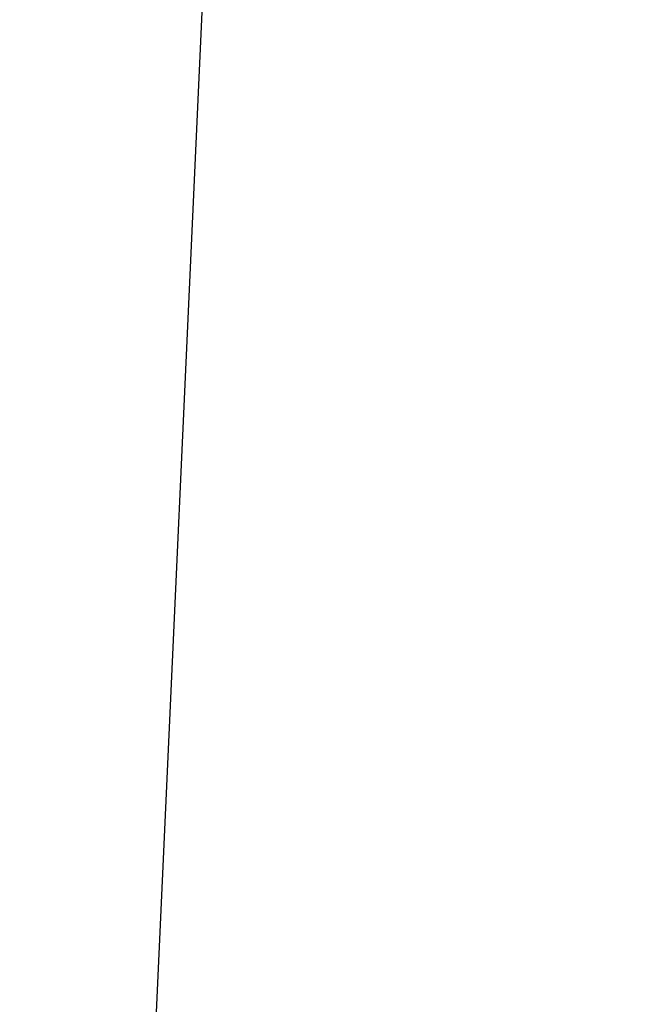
# Model space of a CAD drawing. Header units: millimetres. Extents: x 54 to 130, y 13 to 286.
# Tile 168 of 256: x 99.8842 to 99.9648, y 13.8027 to 13.9291. Entities that reach past the tile are written whole.
import ezdxf

# ---------------------------------------------------------------- set-up
doc = ezdxf.new("R2010")
doc.units = ezdxf.units.MM

msp = doc.modelspace()

# ---------------------------------------------------------------- linework, layer by layer
at = {"color": 7, "linetype": 'Continuous', "lineweight": 25}
msp.add_line((99.92706, 14.35481), (99.89638, 13.68525), dxfattribs=at)
msp.add_open_spline([(97.24468, 13.28395), (96.81766, 13.29095), (95.96961, 13.30486), (94.70916, 13.41955), (93.47079, 13.60335), (92.34391, 13.84365), (91.32637, 14.1202), (90.41462, 14.41728), (89.5216, 14.75845), (88.64724, 15.14366), (87.63147, 15.65378), (86.48864, 16.31941), (85.24029, 17.17494), (84.27492, 17.94497), (83.56042, 18.57576), (83.07295, 19.03252), (82.59479, 19.50745), (82.12592, 20.00056), (81.66635, 20.51185), (81.21607, 21.04132), (80.75411, 21.61508), (80.28367, 22.23383), (79.80834, 22.89834), (79.34939, 23.5807), (78.90683, 24.2809), (78.49311, 24.97798), (78.13944, 25.6112), (77.84118, 26.17444), (77.58364, 26.68416), (77.3363, 27.19799), (77.09918, 27.71592), (76.87225, 28.23795), (76.65977, 28.75399), (76.4634, 29.25681), (76.28531, 29.73945), (76.12434, 30.20538), (75.98021, 30.65452), (75.85381, 31.08713), (75.7319, 31.53995), (75.63179, 32.02109), (75.57557, 32.53666), (75.56714, 33.04935), (75.61035, 33.59531), (75.71684, 34.16917), (75.90188, 34.76192), (76.14967, 35.31329), (76.44467, 35.81608), (76.77829, 36.26132), (77.09648, 36.59424), (77.37465, 36.83461), (77.59748, 36.99976), (77.80231, 37.12907), (78.02008, 37.24336), (78.28075, 37.37425), (78.61905, 37.54117), (79.00461, 37.72839), (79.40423, 37.91659), (79.7268, 38.06445), (79.96951, 38.17353), (80.13078, 38.24522), (80.2928, 38.31644), (80.45556, 38.38721), (80.61905, 38.45751), (80.99535, 38.6175), (81.59327, 38.8637), (82.42313, 39.18832), (83.27816, 39.50617), (84.18038, 39.82507), (85.20124, 40.16756), (86.55103, 40.59478), (88.18945, 41.0676), (90.02235, 41.53079), (91.58872, 41.86871), (92.8975, 42.11823), (93.96547, 42.3011), (95.02701, 42.46255), (96.02957, 42.59576), (97.03782, 42.71293), (98.02919, 42.80728), (99.02663, 42.8782), (99.66222, 42.89559), (99.9648, 42.90387)], degree=3, knots=[0, 0, 0, 0, 0.0215858, 0.0428687, 0.0639217, 0.0848202, 0.1010263, 0.1171334, 0.1331801, 0.1492051, 0.1652474, 0.1903752, 0.2156371, 0.2411655, 0.2522215, 0.2633599, 0.2745901, 0.2859216, 0.2973633, 0.3089243, 0.3206129, 0.3341087, 0.3476732, 0.3613181, 0.3750546, 0.3888939, 0.4016342, 0.41111, 0.4205652, 0.4300034, 0.4394281, 0.4488429, 0.4582516, 0.4671143, 0.4756156, 0.4837591, 0.4915486, 0.4989887, 0.5060846, 0.5147711, 0.5232836, 0.5316971, 0.5400897, 0.5503301, 0.5605114, 0.5707826, 0.5802668, 0.5894496, 0.5984559, 0.6032239, 0.6078494, 0.6123587, 0.6153784, 0.6202211, 0.6270421, 0.634369, 0.6418007, 0.6492856, 0.6522409, 0.6552045, 0.6581765, 0.6611571, 0.6641461, 0.6671438, 0.681761, 0.6967326, 0.7120629, 0.727756, 0.7449929, 0.7663805, 0.7991885, 0.8310477, 0.8618168, 0.8801083, 0.8983536, 0.9165588, 0.9343638, 0.9494637, 0.967858, 0.9846986, 1, 1, 1, 1], dxfattribs=at)

doc.saveas('drawing.dxf')
